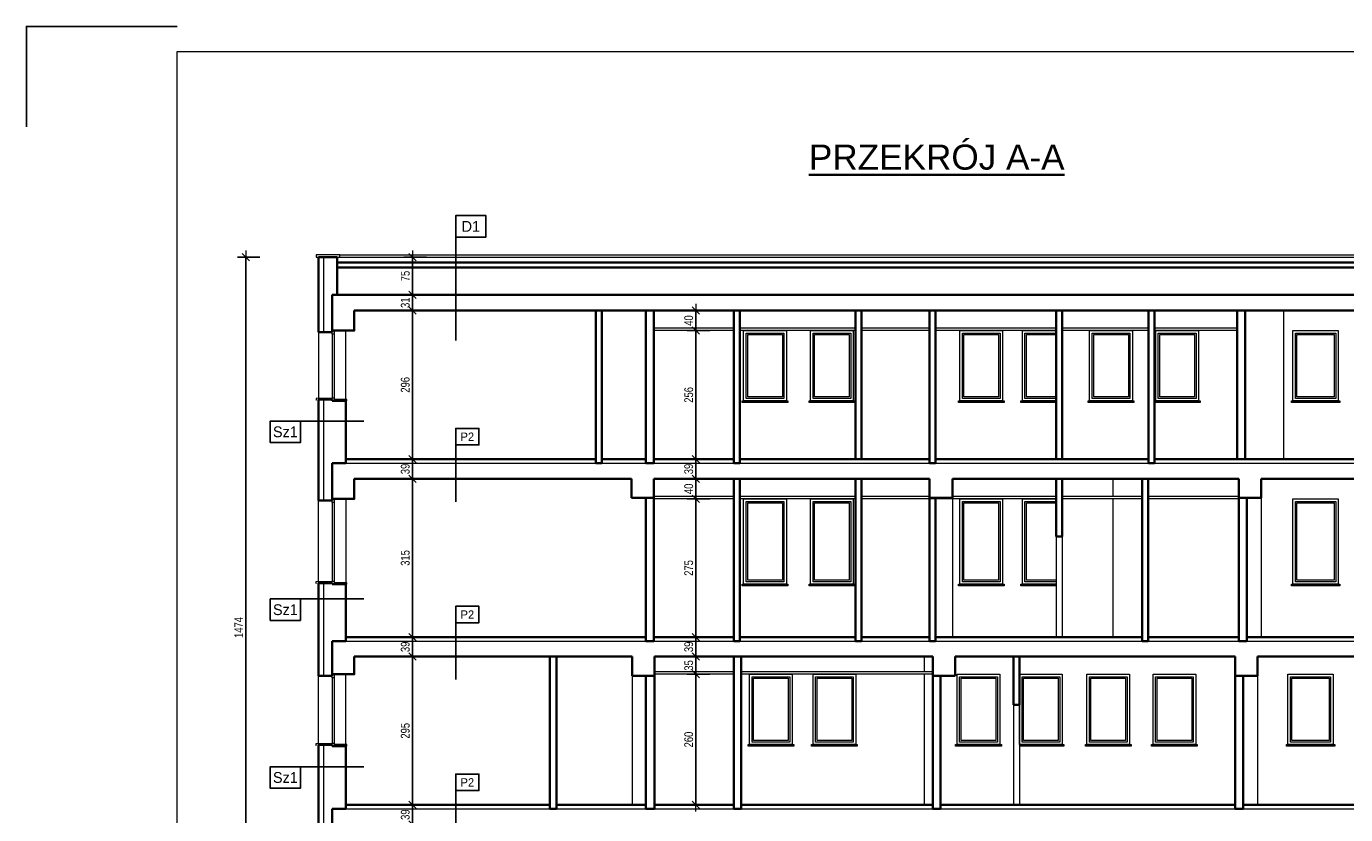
# Model space of a CAD drawing. Header units: millimetres. Extents: x 27795 to 86097, y -35443 to 41185.
# Tile 2 of 16: x 75952 to 78576, y -34042 to -32473. Entities that reach past the tile are written whole.
import ezdxf
from ezdxf.enums import TextEntityAlignment as Align

# ---------------------------------------------------------------- set-up
doc = ezdxf.new("R2010")
doc.units = ezdxf.units.MM
doc.layers.get('0').update_dxf_attribs({"lineweight": 18})
doc.layers.get('Defpoints').update_dxf_attribs({"lineweight": 18})
doc.layers.add('BS_TXG', color=2, linetype='Continuous')
for name, color, linetype, lineweight in [('M_Ramki do druku', 7, 'Continuous', 18), ('M_Ramki rysunków', 2, 'Continuous', 18), ('M_Teksty duże', 3, 'Continuous', 35), ('PG_STOLARKA', 1, 'Continuous', 18), ('PG_WIDOKOWE_CIENKIE', 1, 'Continuous', 18), ('PG_WYMIARY', 1, 'Continuous', 18), ('PG_ŚCIANY_SŁUPY', 4, 'Continuous', 35)]:
    doc.layers.add(name, color=color, linetype=linetype, lineweight=lineweight)
doc.styles.add('BIKTG', font='BIKROMSW.SHX')
doc.styles.add('BIKWYM', font='BIKROMSW.SHX', dxfattribs={"width": 0.8})
doc.styles.add('MCAD_TD', font='arial.ttf')
doc.dimstyles.new('BA_KR_50', dxfattribs={"dimscale": 0.5, "dimtxt": 25, "dimasz": 1.666667, "dimexe": 24, "dimexo": 0, "dimgap": 0, "dimtad": 0, "dimdec": 1, "dimrnd": 0.5, "dimzin": 9, "dimdsep": 46, "dimtxsty": 'BIKWYM', "dimblk": 'WYM-KR', "dimcen": 0, "dimdle": 20, "dimclrd": 256, "dimclre": 256, "dimclrt": 7, "dimadec": 0, "dimazin": 0, "dimtfac": 0.033333, "dimtdec": 1, "dimtmove": 0, "dimatfit": 3, "dimldrblk": 'WYM-KR', "dimfxl": 40, "dimfxlon": 1, "dimtvp": 0.8, "dimtolj": 1, "dimarcsym": 0})

# ---------------------------------------------------------------- blocks, each defined once
blk = doc.blocks.new('Znacznik_narozny')
at = {"layer": 'M_Ramki do druku', "lineweight": -2}
blk.add_lwpolyline([(0, -20), (0, 0), (20, 0)], dxfattribs=at)
blk = doc.blocks.new('OZNWAR')
blk.add_lwpolyline([(-35, 0), (-35, 50), (35, 50), (35, 0)], close=True)
at = {"style": 'BIKTG'}
blk.add_attdef('OZNWAR', text='', height=25, dxfattribs=at).set_placement((0, 25), align=Align.MIDDLE)
blk = doc.blocks.new('WYM-KR')
at = {"linetype": 'ByBlock'}
blk.add_line((11.52, 0), (-11.52, 0), dxfattribs=at)
at = {"color": 7, "linetype": 'ByBlock'}
blk.add_line((6.24, 6.24), (-6.24, -6.24), dxfattribs=at)
blk = doc.blocks.new('*D1008')
at = {"layer": 'Defpoints', "color": 0, "transparency": 16777216}
for p in [(76719.8, -34022.9), (76993.3, -34022.9), (76910.3, -34061.9)]:
    blk.add_point(p, dxfattribs=at)
at = {"layer": 'PG_WYMIARY', "lineweight": -2, "transparency": 16777216}
for p, q in [((76747.8, -34022.9), (76703, -34022.9)), ((76719.8, -34060.7), (76719.8, -34024)), ((76747.8, -34061.9), (76703, -34061.9))]:
    blk.add_line(p, q, dxfattribs=at)
at = {"layer": 'PG_WYMIARY', "lineweight": -2, "transparency": 16777216, "xscale": 1.166666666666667, "yscale": 1.166666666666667, "zscale": 1.166666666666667}
for p, rotation in [((76719.8, -34022.9), 90), ((76719.8, -34061.9), 270)]:
    blk.add_blockref('WYM-KR', p, dxfattribs=dict(at, rotation=rotation))
at = {"layer": 'PG_WYMIARY', "color": 7, "transparency": 16777216, "insert": (76705.8, -34042.4), "char_height": 17.5, "attachment_point": 5, "rotation": 90, "style": 'BIKWYM'}
blk.add_mtext('\\A1;39', dxfattribs=at)
blk = doc.blocks.new('*D1009')
at = {"layer": 'Defpoints', "color": 0, "transparency": 16777216}
for p in [(76719.8, -33727.9), (76993.3, -33727.9), (76993.3, -34022.9)]:
    blk.add_point(p, dxfattribs=at)
at = {"layer": 'PG_WYMIARY', "lineweight": -2, "transparency": 16777216}
for p, q in [((76747.8, -33727.9), (76703, -33727.9)), ((76719.8, -34021.7), (76719.8, -33729)), ((76747.8, -34022.9), (76703, -34022.9))]:
    blk.add_line(p, q, dxfattribs=at)
at = {"layer": 'PG_WYMIARY', "lineweight": -2, "transparency": 16777216, "xscale": 1.166666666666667, "yscale": 1.166666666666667, "zscale": 1.166666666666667}
for p, rotation in [((76719.8, -33727.9), 90), ((76719.8, -34022.9), 270)]:
    blk.add_blockref('WYM-KR', p, dxfattribs=dict(at, rotation=rotation))
at = {"layer": 'PG_WYMIARY', "color": 7, "transparency": 16777216, "insert": (76705.8, -33875.4), "char_height": 17.5, "attachment_point": 5, "rotation": 90, "style": 'BIKWYM'}
blk.add_mtext('\\A1;295', dxfattribs=at)
blk = doc.blocks.new('*D1002')
at = {"layer": 'Defpoints', "color": 0, "transparency": 16777216}
for p in [(76719.8, -33688.9), (76993.3, -33688.9), (76993.3, -33727.9)]:
    blk.add_point(p, dxfattribs=at)
at = {"layer": 'PG_WYMIARY', "lineweight": -2, "transparency": 16777216}
for p, q in [((76747.8, -33688.9), (76703, -33688.9)), ((76719.8, -33726.7), (76719.8, -33690)), ((76747.8, -33727.9), (76703, -33727.9))]:
    blk.add_line(p, q, dxfattribs=at)
at = {"layer": 'PG_WYMIARY', "lineweight": -2, "transparency": 16777216, "xscale": 1.166666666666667, "yscale": 1.166666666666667, "zscale": 1.166666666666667}
for p, rotation in [((76719.8, -33688.9), 90), ((76719.8, -33727.9), 270)]:
    blk.add_blockref('WYM-KR', p, dxfattribs=dict(at, rotation=rotation))
at = {"layer": 'PG_WYMIARY', "color": 7, "transparency": 16777216, "insert": (76705.8, -33708.4), "char_height": 17.5, "attachment_point": 5, "rotation": 90, "style": 'BIKWYM'}
blk.add_mtext('\\A1;39', dxfattribs=at)
blk = doc.blocks.new('*D1003')
at = {"layer": 'Defpoints', "color": 0, "transparency": 16777216}
for p in [(76719.8, -33373.9), (76993.3, -33373.9), (76993.3, -33688.9)]:
    blk.add_point(p, dxfattribs=at)
at = {"layer": 'PG_WYMIARY', "lineweight": -2, "transparency": 16777216}
for p, q in [((76747.8, -33373.9), (76703, -33373.9)), ((76719.8, -33687.7), (76719.8, -33375)), ((76747.8, -33688.9), (76703, -33688.9))]:
    blk.add_line(p, q, dxfattribs=at)
at = {"layer": 'PG_WYMIARY', "lineweight": -2, "transparency": 16777216, "xscale": 1.166666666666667, "yscale": 1.166666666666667, "zscale": 1.166666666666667}
for p, rotation in [((76719.8, -33373.9), 90), ((76719.8, -33688.9), 270)]:
    blk.add_blockref('WYM-KR', p, dxfattribs=dict(at, rotation=rotation))
at = {"layer": 'PG_WYMIARY', "color": 7, "transparency": 16777216, "insert": (76705.8, -33531.4), "char_height": 17.5, "attachment_point": 5, "rotation": 90, "style": 'BIKWYM'}
blk.add_mtext('\\A1;315', dxfattribs=at)
blk = doc.blocks.new('*D1004')
at = {"layer": 'Defpoints', "color": 0, "transparency": 16777216}
for p in [(76719.8, -33334.9), (77084.8, -33334.9), (76993.3, -33373.9)]:
    blk.add_point(p, dxfattribs=at)
at = {"layer": 'PG_WYMIARY', "lineweight": -2, "transparency": 16777216}
for p, q in [((76747.8, -33334.9), (76703, -33334.9)), ((76719.8, -33372.7), (76719.8, -33336)), ((76747.8, -33373.9), (76703, -33373.9))]:
    blk.add_line(p, q, dxfattribs=at)
at = {"layer": 'PG_WYMIARY', "lineweight": -2, "transparency": 16777216, "xscale": 1.166666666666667, "yscale": 1.166666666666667, "zscale": 1.166666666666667}
for p, rotation in [((76719.8, -33334.9), 90), ((76719.8, -33373.9), 270)]:
    blk.add_blockref('WYM-KR', p, dxfattribs=dict(at, rotation=rotation))
at = {"layer": 'PG_WYMIARY', "color": 7, "transparency": 16777216, "insert": (76705.8, -33354.4), "char_height": 17.5, "attachment_point": 5, "rotation": 90, "style": 'BIKWYM'}
blk.add_mtext('\\A1;39', dxfattribs=at)
blk = doc.blocks.new('*D1005')
at = {"layer": 'Defpoints', "color": 0, "transparency": 16777216}
for p in [(76719.8, -33038.9), (77084.8, -33038.9), (77084.8, -33334.9)]:
    blk.add_point(p, dxfattribs=at)
at = {"layer": 'PG_WYMIARY', "lineweight": -2, "transparency": 16777216}
for p, q in [((76747.8, -33038.9), (76703, -33038.9)), ((76719.8, -33333.7), (76719.8, -33040)), ((76747.8, -33334.9), (76703, -33334.9))]:
    blk.add_line(p, q, dxfattribs=at)
at = {"layer": 'PG_WYMIARY', "lineweight": -2, "transparency": 16777216, "xscale": 1.166666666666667, "yscale": 1.166666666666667, "zscale": 1.166666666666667}
for p, rotation in [((76719.8, -33038.9), 90), ((76719.8, -33334.9), 270)]:
    blk.add_blockref('WYM-KR', p, dxfattribs=dict(at, rotation=rotation))
at = {"layer": 'PG_WYMIARY', "color": 7, "transparency": 16777216, "insert": (76705.8, -33186.9), "char_height": 17.5, "attachment_point": 5, "rotation": 90, "style": 'BIKWYM'}
blk.add_mtext('\\A1;296', dxfattribs=at)
blk = doc.blocks.new('*D993')
at = {"layer": 'Defpoints', "color": 0, "transparency": 16777216}
for p in [(77283.4, -33762.9), (77359.3, -33762.9), (77359.3, -34022.9)]:
    blk.add_point(p, dxfattribs=at)
at = {"layer": 'PG_WYMIARY', "lineweight": -2, "transparency": 16777216}
for p, q in [((77311.4, -33762.9), (77266.6, -33762.9)), ((77283.4, -34021.7), (77283.4, -33764)), ((77311.4, -34022.9), (77266.6, -34022.9))]:
    blk.add_line(p, q, dxfattribs=at)
at = {"layer": 'PG_WYMIARY', "lineweight": -2, "transparency": 16777216, "xscale": 1.166666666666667, "yscale": 1.166666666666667, "zscale": 1.166666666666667}
for p, rotation in [((77283.4, -33762.9), 90), ((77283.4, -34022.9), 270)]:
    blk.add_blockref('WYM-KR', p, dxfattribs=dict(at, rotation=rotation))
at = {"layer": 'PG_WYMIARY', "color": 7, "transparency": 16777216, "insert": (77269.4, -33892.9), "char_height": 17.5, "attachment_point": 5, "rotation": 90, "style": 'BIKWYM'}
blk.add_mtext('\\A1;260', dxfattribs=at)
blk = doc.blocks.new('*D994')
at = {"layer": 'Defpoints', "color": 0, "transparency": 16777216}
for p in [(77283.4, -33727.9), (77359.3, -33727.9), (77359.3, -33762.9)]:
    blk.add_point(p, dxfattribs=at)
at = {"layer": 'PG_WYMIARY', "lineweight": -2, "transparency": 16777216}
for p, q in [((77311.4, -33727.9), (77266.6, -33727.9)), ((77283.4, -33761.7), (77283.4, -33729)), ((77311.4, -33762.9), (77266.6, -33762.9))]:
    blk.add_line(p, q, dxfattribs=at)
at = {"layer": 'PG_WYMIARY', "lineweight": -2, "transparency": 16777216, "xscale": 1.166666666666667, "yscale": 1.166666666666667, "zscale": 1.166666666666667}
for p, rotation in [((77283.4, -33727.9), 90), ((77283.4, -33762.9), 270)]:
    blk.add_blockref('WYM-KR', p, dxfattribs=dict(at, rotation=rotation))
at = {"layer": 'PG_WYMIARY', "color": 7, "transparency": 16777216, "insert": (77269.4, -33745.4), "char_height": 17.5, "attachment_point": 5, "rotation": 90, "style": 'BIKWYM'}
blk.add_mtext('\\A1;35', dxfattribs=at)
blk = doc.blocks.new('*D995')
at = {"layer": 'Defpoints', "color": 0, "transparency": 16777216}
for p in [(77283.4, -33688.9), (77359.3, -33688.9), (77359.3, -33727.9)]:
    blk.add_point(p, dxfattribs=at)
at = {"layer": 'PG_WYMIARY', "lineweight": -2, "transparency": 16777216}
for p, q in [((77311.4, -33688.9), (77266.6, -33688.9)), ((77283.4, -33726.7), (77283.4, -33690)), ((77311.4, -33727.9), (77266.6, -33727.9))]:
    blk.add_line(p, q, dxfattribs=at)
at = {"layer": 'PG_WYMIARY', "lineweight": -2, "transparency": 16777216, "xscale": 1.166666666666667, "yscale": 1.166666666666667, "zscale": 1.166666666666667}
for p, rotation in [((77283.4, -33688.9), 90), ((77283.4, -33727.9), 270)]:
    blk.add_blockref('WYM-KR', p, dxfattribs=dict(at, rotation=rotation))
at = {"layer": 'PG_WYMIARY', "color": 7, "transparency": 16777216, "insert": (77269.4, -33708.4), "char_height": 17.5, "attachment_point": 5, "rotation": 90, "style": 'BIKWYM'}
blk.add_mtext('\\A1;39', dxfattribs=at)
blk = doc.blocks.new('*D996')
at = {"layer": 'Defpoints', "color": 0, "transparency": 16777216}
for p in [(77283.4, -33413.9), (77358.8, -33413.9), (77359.3, -33688.9)]:
    blk.add_point(p, dxfattribs=at)
at = {"layer": 'PG_WYMIARY', "lineweight": -2, "transparency": 16777216}
for p, q in [((77311.4, -33413.9), (77266.6, -33413.9)), ((77283.4, -33687.7), (77283.4, -33415)), ((77311.4, -33688.9), (77266.6, -33688.9))]:
    blk.add_line(p, q, dxfattribs=at)
at = {"layer": 'PG_WYMIARY', "lineweight": -2, "transparency": 16777216, "xscale": 1.166666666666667, "yscale": 1.166666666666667, "zscale": 1.166666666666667}
for p, rotation in [((77283.4, -33413.9), 90), ((77283.4, -33688.9), 270)]:
    blk.add_blockref('WYM-KR', p, dxfattribs=dict(at, rotation=rotation))
at = {"layer": 'PG_WYMIARY', "color": 7, "transparency": 16777216, "insert": (77269.4, -33551.4), "char_height": 17.5, "attachment_point": 5, "rotation": 90, "style": 'BIKWYM'}
blk.add_mtext('\\A1;275', dxfattribs=at)
blk = doc.blocks.new('*D997')
at = {"layer": 'Defpoints', "color": 0, "transparency": 16777216}
for p in [(77283.4, -33373.9), (77358.8, -33373.9), (77358.8, -33413.9)]:
    blk.add_point(p, dxfattribs=at)
at = {"layer": 'PG_WYMIARY', "lineweight": -2, "transparency": 16777216}
for p, q in [((77311.4, -33373.9), (77266.6, -33373.9)), ((77283.4, -33412.7), (77283.4, -33375)), ((77311.4, -33413.9), (77266.6, -33413.9))]:
    blk.add_line(p, q, dxfattribs=at)
at = {"layer": 'PG_WYMIARY', "lineweight": -2, "transparency": 16777216, "xscale": 1.166666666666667, "yscale": 1.166666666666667, "zscale": 1.166666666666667}
for p, rotation in [((77283.4, -33373.9), 90), ((77283.4, -33413.9), 270)]:
    blk.add_blockref('WYM-KR', p, dxfattribs=dict(at, rotation=rotation))
at = {"layer": 'PG_WYMIARY', "color": 7, "transparency": 16777216, "insert": (77269.4, -33393.9), "char_height": 17.5, "attachment_point": 5, "rotation": 90, "style": 'BIKWYM'}
blk.add_mtext('\\A1;40', dxfattribs=at)
blk = doc.blocks.new('*D999')
at = {"layer": 'Defpoints', "color": 0, "transparency": 16777216}
for p in [(77283.4, -33334.9), (77358.8, -33334.9), (77358.8, -33373.9)]:
    blk.add_point(p, dxfattribs=at)
at = {"layer": 'PG_WYMIARY', "lineweight": -2, "transparency": 16777216}
for p, q in [((77311.4, -33334.9), (77266.6, -33334.9)), ((77283.4, -33372.7), (77283.4, -33336)), ((77311.4, -33373.9), (77266.6, -33373.9))]:
    blk.add_line(p, q, dxfattribs=at)
at = {"layer": 'PG_WYMIARY', "lineweight": -2, "transparency": 16777216, "xscale": 1.166666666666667, "yscale": 1.166666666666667, "zscale": 1.166666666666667}
for p, rotation in [((77283.4, -33334.9), 90), ((77283.4, -33373.9), 270)]:
    blk.add_blockref('WYM-KR', p, dxfattribs=dict(at, rotation=rotation))
at = {"layer": 'PG_WYMIARY', "color": 7, "transparency": 16777216, "insert": (77269.4, -33354.4), "char_height": 17.5, "attachment_point": 5, "rotation": 90, "style": 'BIKWYM'}
blk.add_mtext('\\A1;39', dxfattribs=at)
blk = doc.blocks.new('*D1000')
at = {"layer": 'Defpoints', "color": 0, "transparency": 16777216}
for p in [(77283.4, -33078.9), (77358.8, -33078.9), (77358.8, -33334.9)]:
    blk.add_point(p, dxfattribs=at)
at = {"layer": 'PG_WYMIARY', "lineweight": -2, "transparency": 16777216}
for p, q in [((77311.4, -33078.9), (77266.6, -33078.9)), ((77283.4, -33333.7), (77283.4, -33080)), ((77311.4, -33334.9), (77266.6, -33334.9))]:
    blk.add_line(p, q, dxfattribs=at)
at = {"layer": 'PG_WYMIARY', "lineweight": -2, "transparency": 16777216, "xscale": 1.166666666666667, "yscale": 1.166666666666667, "zscale": 1.166666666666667}
for p, rotation in [((77283.4, -33078.9), 90), ((77283.4, -33334.9), 270)]:
    blk.add_blockref('WYM-KR', p, dxfattribs=dict(at, rotation=rotation))
at = {"layer": 'PG_WYMIARY', "color": 7, "transparency": 16777216, "insert": (77269.4, -33206.9), "char_height": 17.5, "attachment_point": 5, "rotation": 90, "style": 'BIKWYM'}
blk.add_mtext('\\A1;256', dxfattribs=at)
blk = doc.blocks.new('*D1001')
at = {"layer": 'Defpoints', "color": 0, "transparency": 16777216}
for p in [(77283.4, -33038.9), (77358.8, -33038.9), (77358.8, -33078.9)]:
    blk.add_point(p, dxfattribs=at)
at = {"layer": 'PG_WYMIARY', "lineweight": -2, "transparency": 16777216}
for p, q in [((77311.4, -33038.9), (77266.6, -33038.9)), ((77283.4, -33077.7), (77283.4, -33040)), ((77311.4, -33078.9), (77266.6, -33078.9))]:
    blk.add_line(p, q, dxfattribs=at)
at = {"layer": 'PG_WYMIARY', "lineweight": -2, "transparency": 16777216, "xscale": 1.166666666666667, "yscale": 1.166666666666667, "zscale": 1.166666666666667}
for p, rotation in [((77283.4, -33038.9), 90), ((77283.4, -33078.9), 270)]:
    blk.add_blockref('WYM-KR', p, dxfattribs=dict(at, rotation=rotation))
at = {"layer": 'PG_WYMIARY', "color": 7, "transparency": 16777216, "insert": (77269.4, -33058.9), "char_height": 17.5, "attachment_point": 5, "rotation": 90, "style": 'BIKWYM'}
blk.add_mtext('\\A1;40', dxfattribs=at)
blk = doc.blocks.new('*D998')
at = {"layer": 'Defpoints', "color": 0, "transparency": 16777216}
for p in [(76719.8, -33007.9), (76867.6, -33007.9), (77084.8, -33038.9)]:
    blk.add_point(p, dxfattribs=at)
at = {"layer": 'PG_WYMIARY', "lineweight": -2, "transparency": 16777216}
for p, q in [((76747.8, -33007.9), (76703, -33007.9)), ((76719.8, -33037.7), (76719.8, -33009)), ((76747.8, -33038.9), (76703, -33038.9))]:
    blk.add_line(p, q, dxfattribs=at)
at = {"layer": 'PG_WYMIARY', "lineweight": -2, "transparency": 16777216, "xscale": 1.166666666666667, "yscale": 1.166666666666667, "zscale": 1.166666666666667}
for p, rotation in [((76719.8, -33007.9), 90), ((76719.8, -33038.9), 270)]:
    blk.add_blockref('WYM-KR', p, dxfattribs=dict(at, rotation=rotation))
at = {"layer": 'PG_WYMIARY', "color": 7, "transparency": 16777216, "insert": (76705.8, -33023.4), "char_height": 17.5, "attachment_point": 5, "rotation": 90, "style": 'BIKWYM'}
blk.add_mtext('\\A1;31', dxfattribs=at)
blk = doc.blocks.new('*D990')
at = {"layer": 'Defpoints', "color": 0, "transparency": 16777216}
for p in [(76719.8, -32932.9), (76867.6, -32932.9), (76867.6, -33007.9)]:
    blk.add_point(p, dxfattribs=at)
at = {"layer": 'PG_WYMIARY', "lineweight": -2, "transparency": 16777216}
for p, q in [((76747.8, -32932.9), (76703, -32932.9)), ((76719.8, -33006.7), (76719.8, -32934)), ((76747.8, -33007.9), (76703, -33007.9))]:
    blk.add_line(p, q, dxfattribs=at)
at = {"layer": 'PG_WYMIARY', "lineweight": -2, "transparency": 16777216, "xscale": 1.166666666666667, "yscale": 1.166666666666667, "zscale": 1.166666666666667}
for p, rotation in [((76719.8, -32932.9), 90), ((76719.8, -33007.9), 270)]:
    blk.add_blockref('WYM-KR', p, dxfattribs=dict(at, rotation=rotation))
at = {"layer": 'PG_WYMIARY', "color": 7, "transparency": 16777216, "insert": (76705.8, -32970.4), "char_height": 17.5, "attachment_point": 5, "rotation": 90, "style": 'BIKWYM'}
blk.add_mtext('\\A1;75', dxfattribs=at)
blk = doc.blocks.new('*D991')
at = {"layer": 'Defpoints', "color": 0, "transparency": 16777216}
for p in [(76533.3, -32932.9), (76388.6, -34406.9), (76537.3, -34406.9)]:
    blk.add_point(p, dxfattribs=at)
at = {"layer": 'PG_WYMIARY', "lineweight": -2, "transparency": 16777216}
for p, q in [((76416.6, -32932.9), (76371.8, -32932.9)), ((76388.6, -32934), (76388.6, -34405.7)), ((76416.6, -34406.9), (76371.8, -34406.9))]:
    blk.add_line(p, q, dxfattribs=at)
at = {"layer": 'PG_WYMIARY', "lineweight": -2, "transparency": 16777216, "xscale": 1.166666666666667, "yscale": 1.166666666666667, "zscale": 1.166666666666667}
for p, rotation in [((76388.6, -32932.9), 90), ((76388.6, -34406.9), 270)]:
    blk.add_blockref('WYM-KR', p, dxfattribs=dict(at, rotation=rotation))
at = {"layer": 'PG_WYMIARY', "color": 7, "transparency": 16777216, "insert": (76374.6, -33669.9), "char_height": 17.5, "attachment_point": 5, "rotation": 90, "style": 'BIKWYM'}
blk.add_mtext('\\A1;1474', dxfattribs=at)

msp = doc.modelspace()

# ---------------------------------------------------------------- linework, layer by layer
at = {"layer": 'BS_TXG', "color": 18, "true_color": 0x000000}
for p, q in [((76806.05, -32892.97), (76806.05, -33098.48)), ((76623.47, -33258.93), (76497.39, -33258.93)), ((76806.05, -33296.95), (76806.05, -33419.48)), ((76623.47, -33612.93), (76497.39, -33612.93)), ((76806.05, -33650.95), (76806.05, -33773.48)), ((76623.47, -33946.93), (76497.39, -33946.93)), ((76806.05, -33984.95), (76806.05, -34107.48))]:
    msp.add_line(p, q, dxfattribs=at)
at = {"layer": 'M_Ramki do druku', "color": 18, "lineweight": -2, "true_color": 0x000000}
msp.add_line((76252.33, -32473.39), (75952.33, -32473.39), dxfattribs=at)
at = {"layer": 'M_Ramki rysunków', "color": 18, "true_color": 0x000000}
msp.add_lwpolyline([(76252.33, -35393.39), (76252.33, -32523.39), (80102.33, -32523.39), (80102.33, -35393.39)], close=True, dxfattribs=at)
at = {"layer": 'PG_STOLARKA', "color": 18, "true_color": 0x000000}
for p, q in [((76587.34, -33215.86), (76587.34, -33078.86)), ((76533.34, -33082.36), (76533.43, -33216.36)), ((76560.34, -33085.86), (76560.43, -33212.86)), ((76564.34, -33085.86), (76564.43, -33212.86)), ((76533.43, -33216.36), (76533.43, -33216.36)), ((76533.34, -33581.36), (76533.34, -33417.36)), ((76587.34, -33413.86), (76587.34, -33580.86)), ((76560.34, -33420.86), (76560.34, -33577.86)), ((76564.34, -33420.86), (76564.34, -33577.86)), ((76533.34, -33581.36), (76533.34, -33581.36)), ((76533.34, -33903.36), (76533.34, -33766.36)), ((76560.34, -33769.86), (76560.34, -33899.86)), ((76564.34, -33769.86), (76564.34, -33899.86)), ((76587.25, -33902.86), (76587.25, -33762.86))]:
    msp.add_line(p, q, dxfattribs=at)
for points in [[(76564.34, -33085.86), (76560.34, -33085.86), (76560.34, -33078.86), (76564.34, -33078.86)], [(76564.43, -33218.86), (76560.43, -33218.86), (76560.43, -33212.86), (76564.43, -33212.86)], [(76589.43, -33215.86), (76564.43, -33215.86), (76564.43, -33218.86), (76589.43, -33218.86)], [(76564.34, -33420.86), (76560.34, -33420.86), (76560.34, -33413.86), (76564.34, -33413.86)], [(76564.34, -33583.86), (76560.34, -33583.86), (76560.34, -33577.86), (76564.34, -33577.86)], [(76589.34, -33580.86), (76564.34, -33580.86), (76564.34, -33583.86), (76589.34, -33583.86)], [(76564.34, -33769.86), (76560.34, -33769.86), (76560.34, -33762.86), (76564.34, -33762.86)], [(76564.34, -33905.86), (76560.34, -33905.86), (76560.34, -33899.86), (76564.34, -33899.86)], [(76589.34, -33902.86), (76564.34, -33902.86), (76564.34, -33905.86), (76589.34, -33905.86)]]:
    msp.add_lwpolyline(points, close=True, dxfattribs=at)
at = {"layer": 'PG_WIDOKOWE_CIENKIE', "color": 18, "true_color": 0x000000}
for p, q in [((76543.34, -32932.86), (76543.34, -33082.36)), ((76570.34, -32941.83), (78987.68, -32941.83)), ((76575.34, -32927.86), (78982.68, -32927.86)), ((76575.34, -32932.86), (78982.68, -32932.86)), ((78451.84, -33038.86), (78451.84, -33334.86)), ((77358.84, -33073.86), (77199.84, -33073.86)), ((77358.84, -33078.86), (77199.84, -33078.86)), ((77600.85, -33073.86), (77370.85, -33073.86)), ((77600.85, -33078.86), (77370.85, -33078.86)), ((77747.85, -33073.86), (77612.85, -33073.86)), ((77747.85, -33078.86), (77612.85, -33078.86)), ((77999.85, -33073.86), (77759.85, -33073.86)), ((77999.85, -33078.86), (77759.85, -33078.86)), ((78183.84, -33073.86), (78011.85, -33073.86)), ((78183.84, -33078.86), (78011.85, -33078.86)), ((78359.84, -33073.86), (78195.83, -33073.86)), ((78359.84, -33078.86), (78195.83, -33078.86)), ((76543.34, -33216.36), (76543.34, -33417.36)), ((76587.34, -33342.86), (78971.84, -33342.86)), ((77793.84, -33373.86), (77793.84, -33688.86)), ((78112.84, -33373.86), (78112.84, -33408.86)), ((78407.34, -33373.86), (78407.34, -33688.86)), ((77358.84, -33408.86), (77199.84, -33408.86)), ((77358.84, -33413.86), (77199.84, -33413.86)), ((77600.85, -33408.86), (77370.85, -33408.86)), ((77600.85, -33413.86), (77370.85, -33413.86)), ((77747.85, -33408.86), (77612.85, -33408.86)), ((77793.84, -33413.86), (77612.85, -33413.86)), ((77999.85, -33408.86), (77793.84, -33408.86)), ((77999.85, -33413.86), (77793.84, -33413.86)), ((78170.84, -33408.86), (78011.85, -33408.86)), ((78170.84, -33413.86), (78011.85, -33413.86)), ((78112.84, -33413.86), (78112.84, -33688.86)), ((78363.34, -33408.86), (78182.84, -33408.86)), ((78363.34, -33413.86), (78182.84, -33413.86)), ((77999.84, -33488.86), (77999.84, -33688.86)), ((78011.84, -33488.86), (78011.84, -33688.86)), ((76543.34, -33581.36), (76543.34, -33766.36)), ((76587.34, -33696.86), (78971.84, -33696.86)), ((77737.84, -33727.86), (77737.84, -33757.86)), ((77359.34, -33757.86), (77201.34, -33757.86)), ((77754.84, -33757.86), (77373.84, -33757.86)), ((77156.84, -33765.86), (77156.84, -34022.86)), ((77359.34, -33762.86), (77201.34, -33762.86)), ((77754.84, -33762.86), (77373.84, -33762.86)), ((77737.84, -33762.86), (77737.84, -34022.86)), ((78400.34, -33765.86), (78400.34, -34022.86)), ((77914.99, -33823.86), (77914.99, -34022.86)), ((77926.99, -33823.86), (77926.99, -34022.86)), ((76543.34, -33903.36), (76543.34, -34476.86)), ((76587.34, -34030.86), (78971.84, -34030.86))]:
    msp.add_line(p, q, dxfattribs=at)
for points in [[(76575.34, -32927.86), (76528.34, -32927.86), (76528.34, -32932.86), (76575.34, -32932.86)], [(77378.62, -33078.86), (77463.62, -33078.86), (77463.62, -33218.86), (77378.62, -33218.86)], [(77511.62, -33078.86), (77596.62, -33078.86), (77596.62, -33218.86), (77511.62, -33218.86)], [(77808.62, -33078.86), (77893.62, -33078.86), (77893.62, -33218.86), (77808.62, -33218.86)], [(78066.62, -33078.86), (78151.62, -33078.86), (78151.62, -33218.86), (78066.62, -33218.86)], [(78198.12, -33078.86), (78283.12, -33078.86), (78283.12, -33218.86), (78198.12, -33218.86)], [(78470.84, -33078.86), (78560.84, -33078.86), (78560.84, -33218.86), (78470.84, -33218.86)], [(77383.62, -33083.86), (77458.62, -33083.86), (77458.62, -33213.86), (77383.62, -33213.86)], [(77386.62, -33086.86), (77455.62, -33086.86), (77455.62, -33210.86), (77386.62, -33210.86)], [(77516.62, -33083.86), (77591.62, -33083.86), (77591.62, -33213.86), (77516.62, -33213.86)], [(77519.62, -33086.86), (77588.62, -33086.86), (77588.62, -33210.86), (77519.62, -33210.86)], [(77813.62, -33083.86), (77888.62, -33083.86), (77888.62, -33213.86), (77813.62, -33213.86)], [(77816.62, -33086.86), (77885.62, -33086.86), (77885.62, -33210.86), (77816.62, -33210.86)], [(78071.62, -33083.86), (78146.62, -33083.86), (78146.62, -33213.86), (78071.62, -33213.86)], [(78074.62, -33086.86), (78143.62, -33086.86), (78143.62, -33210.86), (78074.62, -33210.86)], [(78203.12, -33083.86), (78278.12, -33083.86), (78278.12, -33213.86), (78203.12, -33213.86)], [(78206.12, -33086.86), (78275.12, -33086.86), (78275.12, -33210.86), (78206.12, -33210.86)], [(78475.84, -33083.86), (78555.84, -33083.86), (78555.84, -33213.86), (78475.84, -33213.86)], [(78478.84, -33086.86), (78552.84, -33086.86), (78552.84, -33210.86), (78478.84, -33210.86)], [(77375.62, -33218.86), (77466.62, -33218.86), (77466.62, -33221.86), (77375.62, -33221.86)], [(77508.62, -33218.86), (77599.62, -33218.86), (77599.62, -33221.86), (77508.62, -33221.86)], [(77805.62, -33218.86), (77896.62, -33218.86), (77896.62, -33221.86), (77805.62, -33221.86)], [(78063.62, -33218.86), (78154.62, -33218.86), (78154.62, -33221.86), (78063.62, -33221.86)], [(78195.12, -33218.86), (78286.12, -33218.86), (78286.12, -33221.86), (78195.12, -33221.86)], [(78467.84, -33218.86), (78563.84, -33218.86), (78563.84, -33221.86), (78467.84, -33221.86)], [(77378.62, -33413.86), (77463.62, -33413.86), (77463.62, -33583.86), (77378.62, -33583.86)], [(77383.62, -33418.86), (77458.62, -33418.86), (77458.62, -33578.86), (77383.62, -33578.86)], [(77511.62, -33413.86), (77596.62, -33413.86), (77596.62, -33583.86), (77511.62, -33583.86)], [(77516.62, -33418.86), (77591.62, -33418.86), (77591.62, -33578.86), (77516.62, -33578.86)], [(77808.62, -33413.86), (77893.62, -33413.86), (77893.62, -33583.86), (77808.62, -33583.86)], [(77813.62, -33418.86), (77888.62, -33418.86), (77888.62, -33578.86), (77813.62, -33578.86)], [(78470.84, -33413.86), (78560.84, -33413.86), (78560.84, -33583.86), (78470.84, -33583.86)], [(78475.84, -33418.86), (78555.84, -33418.86), (78555.84, -33578.86), (78475.84, -33578.86)], [(77386.62, -33421.86), (77455.62, -33421.86), (77455.62, -33575.86), (77386.62, -33575.86)], [(77519.62, -33421.86), (77588.62, -33421.86), (77588.62, -33575.86), (77519.62, -33575.86)], [(77816.62, -33421.86), (77885.62, -33421.86), (77885.62, -33575.86), (77816.62, -33575.86)], [(78478.84, -33421.86), (78552.84, -33421.86), (78552.84, -33575.86), (78478.84, -33575.86)], [(77375.62, -33583.86), (77466.62, -33583.86), (77466.62, -33586.86), (77375.62, -33586.86)], [(77508.62, -33583.86), (77599.62, -33583.86), (77599.62, -33586.86), (77508.62, -33586.86)], [(77805.62, -33583.86), (77896.62, -33583.86), (77896.62, -33586.86), (77805.62, -33586.86)], [(78467.84, -33583.86), (78563.84, -33583.86), (78563.84, -33586.86), (78467.84, -33586.86)], [(77390.37, -33762.86), (77475.37, -33762.86), (77475.37, -33902.86), (77390.37, -33902.86)], [(77395.37, -33767.86), (77470.37, -33767.86), (77470.37, -33897.86), (77395.37, -33897.86)], [(77398.37, -33770.86), (77467.37, -33770.86), (77467.37, -33894.86), (77398.37, -33894.86)], [(77516.62, -33762.86), (77601.62, -33762.86), (77601.62, -33902.86), (77516.62, -33902.86)], [(77521.62, -33767.86), (77596.62, -33767.86), (77596.62, -33897.86), (77521.62, -33897.86)], [(77524.62, -33770.86), (77593.62, -33770.86), (77593.62, -33894.86), (77524.62, -33894.86)], [(77803.12, -33762.86), (77888.12, -33762.86), (77888.12, -33902.86), (77803.12, -33902.86)], [(77808.12, -33767.86), (77883.12, -33767.86), (77883.12, -33897.86), (77808.12, -33897.86)], [(77811.12, -33770.86), (77880.12, -33770.86), (77880.12, -33894.86), (77811.12, -33894.86)], [(77927.27, -33762.86), (78012.27, -33762.86), (78012.27, -33902.86), (77927.27, -33902.86)], [(77932.27, -33767.86), (78007.27, -33767.86), (78007.27, -33897.86), (77932.27, -33897.86)], [(77935.27, -33770.86), (78004.27, -33770.86), (78004.27, -33894.86), (77935.27, -33894.86)], [(78061.12, -33762.86), (78146.12, -33762.86), (78146.12, -33902.86), (78061.12, -33902.86)], [(78066.12, -33767.86), (78141.12, -33767.86), (78141.12, -33897.86), (78066.12, -33897.86)], [(78069.12, -33770.86), (78138.12, -33770.86), (78138.12, -33894.86), (78069.12, -33894.86)], [(78192.62, -33762.86), (78277.62, -33762.86), (78277.62, -33902.86), (78192.62, -33902.86)], [(78197.62, -33767.86), (78272.62, -33767.86), (78272.62, -33897.86), (78197.62, -33897.86)], [(78200.62, -33770.86), (78269.62, -33770.86), (78269.62, -33894.86), (78200.62, -33894.86)], [(78460.84, -33762.86), (78550.84, -33762.86), (78550.84, -33902.86), (78460.84, -33902.86)], [(78465.84, -33767.86), (78545.84, -33767.86), (78545.84, -33897.86), (78465.84, -33897.86)], [(78468.84, -33770.86), (78542.84, -33770.86), (78542.84, -33894.86), (78468.84, -33894.86)], [(77387.37, -33902.86), (77478.37, -33902.86), (77478.37, -33905.86), (77387.37, -33905.86)], [(77513.62, -33902.86), (77604.62, -33902.86), (77604.62, -33905.86), (77513.62, -33905.86)], [(77800.12, -33902.86), (77891.12, -33902.86), (77891.12, -33905.86), (77800.12, -33905.86)], [(78058.12, -33902.86), (78149.12, -33902.86), (78149.12, -33905.86), (78058.12, -33905.86)], [(78189.62, -33902.86), (78280.62, -33902.86), (78280.62, -33905.86), (78189.62, -33905.86)], [(78457.84, -33902.86), (78553.84, -33902.86), (78553.84, -33905.86), (78457.84, -33905.86)]]:
    msp.add_lwpolyline(points, close=True, dxfattribs=at)
for points in [[(77999.85, -33218.86), (77932.77, -33218.86), (77932.77, -33078.86), (77999.85, -33078.86)], [(77999.85, -33213.86), (77937.77, -33213.86), (77937.77, -33083.86), (77999.85, -33083.86)], [(77999.85, -33210.86), (77940.77, -33210.86), (77940.77, -33086.86), (77999.85, -33086.86)], [(76560.43, -33213.46), (76528.3, -33214.31), (76528.3, -33217.47), (76529.35, -33215.8)], [(77999.85, -33221.86), (77929.77, -33221.86), (77929.77, -33218.86), (77999.85, -33218.86)], [(77999.84, -33583.86), (77932.77, -33583.86), (77932.77, -33413.86), (77999.84, -33413.86)], [(77999.84, -33578.86), (77937.77, -33578.86), (77937.77, -33418.86), (77999.84, -33418.86)], [(77999.84, -33575.86), (77940.77, -33575.86), (77940.77, -33421.86), (77999.84, -33421.86)], [(76560.34, -33578.46), (76528.21, -33579.31), (76528.21, -33582.47), (76529.25, -33580.8)], [(77999.84, -33586.86), (77929.77, -33586.86), (77929.77, -33583.86), (77999.84, -33583.86)], [(76560.34, -33900.46), (76528.21, -33901.31), (76528.21, -33904.47), (76529.25, -33902.8)], [(77926.99, -33902.86), (78015.27, -33902.86), (78015.27, -33905.86), (77926.99, -33905.86)]]:
    msp.add_lwpolyline(points, dxfattribs=at)
at = {"layer": 'PG_ŚCIANY_SŁUPY', "color": 18, "true_color": 0x000000}
for p, q in [((76533.34, -32932.86), (76533.34, -33082.36)), ((76533.34, -32932.86), (76570.34, -32932.86)), ((76570.34, -32932.86), (76570.34, -33007.86)), ((76570.34, -32943.65), (78987.68, -32943.65)), ((76570.34, -32953.65), (78987.68, -32953.65)), ((76560.34, -33007.86), (78987.68, -33007.86)), ((76604.34, -33038.86), (78959.84, -33038.86)), ((77084.84, -33038.86), (77084.84, -33342.86)), ((77096.84, -33038.86), (77096.84, -33342.86)), ((77183.84, -33038.86), (77183.84, -33342.86)), ((77199.84, -33038.86), (77199.84, -33342.86)), ((77358.84, -33038.86), (77358.84, -33342.86)), ((77370.85, -33038.86), (77370.85, -33342.86)), ((77600.85, -33038.86), (77600.85, -33334.86)), ((77612.85, -33038.86), (77612.85, -33334.86)), ((77747.85, -33038.86), (77747.85, -33342.86)), ((77759.85, -33038.86), (77759.85, -33342.86)), ((77999.85, -33038.86), (77999.85, -33334.86)), ((78011.85, -33038.86), (78011.85, -33334.86)), ((78183.84, -33038.86), (78183.84, -33342.86)), ((78195.83, -33038.86), (78195.83, -33342.86)), ((78359.84, -33038.86), (78359.84, -33334.86)), ((78375.84, -33038.86), (78375.84, -33334.86)), ((76560.34, -33082.36), (76560.34, -33078.86)), ((76533.34, -33082.36), (76560.34, -33082.36)), ((76533.34, -33216.36), (76560.43, -33216.36)), ((76533.34, -33417.36), (76533.34, -33216.36)), ((76560.43, -33216.36), (76560.43, -33218.86)), ((76587.34, -33218.86), (76560.43, -33218.86)), ((76587.34, -33218.86), (76587.34, -33342.86)), ((76587.34, -33334.86), (77084.84, -33334.86)), ((77096.84, -33334.86), (77183.84, -33334.86)), ((77199.84, -33334.86), (77358.84, -33334.86)), ((77370.85, -33334.86), (77747.85, -33334.86)), ((77759.85, -33334.86), (78183.84, -33334.86)), ((78195.83, -33334.86), (78971.84, -33334.86)), ((76560.34, -33342.86), (76587.34, -33342.86)), ((77084.84, -33342.86), (77096.84, -33342.86)), ((77183.84, -33342.86), (77199.84, -33342.86)), ((77358.84, -33342.86), (77370.85, -33342.86)), ((77747.85, -33342.86), (77759.87, -33342.86)), ((78183.84, -33342.86), (78195.83, -33342.86)), ((76604.34, -33373.86), (77155.34, -33373.86)), ((77155.34, -33373.86), (77155.34, -33411.86)), ((77199.84, -33373.86), (77747.84, -33373.86)), ((77199.84, -33373.86), (77199.84, -33696.86)), ((77199.84, -33411.86), (77199.84, -33373.86)), ((77358.84, -33373.86), (77358.84, -33696.86)), ((77370.84, -33373.86), (77370.84, -33696.86)), ((77600.84, -33373.86), (77600.84, -33696.86)), ((77612.84, -33373.86), (77612.84, -33696.86)), ((77747.84, -33373.86), (77747.84, -33696.86)), ((77747.84, -33373.86), (77747.84, -33411.86)), ((77793.84, -33373.86), (78363.34, -33373.86)), ((77793.84, -33411.86), (77793.84, -33373.86)), ((77999.84, -33373.86), (77999.84, -33488.86)), ((78011.84, -33373.86), (78011.84, -33488.86)), ((78170.84, -33373.86), (78170.84, -33696.86)), ((78182.84, -33373.86), (78182.84, -33696.86)), ((78363.34, -33373.86), (78363.34, -33696.86)), ((78363.34, -33373.86), (78363.34, -33411.86)), ((78407.34, -33373.86), (78959.84, -33373.86)), ((78407.34, -33411.86), (78407.34, -33373.86)), ((76533.34, -33417.36), (76560.34, -33417.36)), ((76560.34, -33417.36), (76560.34, -33413.86)), ((77155.34, -33411.86), (77199.84, -33411.86)), ((77183.84, -33411.86), (77183.84, -33696.86)), ((77747.84, -33411.86), (77793.84, -33411.86)), ((77759.84, -33411.86), (77759.84, -33696.86)), ((78363.34, -33411.86), (78407.34, -33411.86)), ((78379.34, -33411.86), (78379.34, -33696.86)), ((78011.84, -33488.86), (77999.84, -33488.86)), ((76533.34, -33581.36), (76533.34, -33766.36)), ((76533.34, -33581.36), (76560.34, -33581.36)), ((76560.34, -33581.36), (76560.34, -33583.86)), ((76587.25, -33583.86), (76560.34, -33583.86)), ((76587.34, -33583.86), (76587.34, -33696.86)), ((76560.34, -33696.86), (76587.34, -33696.86)), ((76587.34, -33688.86), (77183.84, -33688.86)), ((77183.84, -33696.86), (77199.84, -33696.86)), ((77199.84, -33688.86), (77358.84, -33688.86)), ((77358.84, -33696.86), (77370.84, -33696.86)), ((77370.84, -33688.86), (77600.84, -33688.86)), ((77600.84, -33696.86), (77612.84, -33696.86)), ((77612.84, -33688.86), (77747.84, -33688.86)), ((77747.84, -33696.86), (77759.84, -33696.86)), ((77759.84, -33688.86), (78011.84, -33688.86)), ((78011.84, -33688.86), (78170.84, -33688.86)), ((78170.84, -33696.86), (78182.84, -33696.86)), ((78182.84, -33688.86), (78363.34, -33688.86)), ((78363.34, -33696.86), (78379.34, -33696.86)), ((78379.34, -33688.86), (78971.84, -33688.86)), ((77156.84, -33727.86), (76604.34, -33727.86)), ((76993.34, -33727.86), (76993.34, -34030.86)), ((77006.34, -33727.86), (77006.34, -34030.86)), ((77156.84, -33727.86), (77156.84, -33765.86)), ((77754.84, -33727.86), (77201.34, -33727.86)), ((77201.34, -33765.86), (77201.34, -33727.86)), ((77359.34, -33727.86), (77359.34, -34030.86)), ((77373.84, -33727.86), (77373.84, -34030.86)), ((77754.84, -33727.86), (77754.84, -34030.86)), ((77754.84, -33727.86), (77754.84, -33765.86)), ((78355.84, -33727.86), (77799.34, -33727.86)), ((77799.34, -33765.86), (77799.34, -33727.86)), ((77914.99, -33727.86), (77914.99, -33823.86)), ((77926.99, -33727.86), (77926.99, -33823.86)), ((78355.84, -33727.86), (78355.84, -34030.86)), ((78355.84, -33727.86), (78355.84, -33765.86)), ((78959.84, -33727.86), (78400.34, -33727.86)), ((78400.34, -33765.86), (78400.34, -33727.86)), ((76533.34, -33766.36), (76560.34, -33766.36)), ((76587.34, -33762.86), (76560.34, -33762.86)), ((76560.34, -33766.36), (76560.34, -33762.86)), ((77156.84, -33765.86), (77201.34, -33765.86)), ((77184.34, -33765.86), (77184.34, -34030.86)), ((77201.34, -33765.86), (77201.34, -34030.86)), ((77754.84, -33765.86), (77799.34, -33765.86)), ((77769.84, -33765.86), (77769.84, -34030.86)), ((78355.84, -33765.86), (78400.34, -33765.86)), ((78371.84, -33765.86), (78371.84, -34030.86)), ((77926.99, -33823.86), (77914.99, -33823.86)), ((76533.34, -33903.36), (76533.34, -34376.86)), ((76533.34, -33903.36), (76560.34, -33903.36)), ((76560.34, -33903.36), (76560.34, -33905.86)), ((76587.25, -33905.86), (76560.34, -33905.86)), ((76587.34, -33905.86), (76587.34, -34030.86)), ((76587.34, -34022.86), (76993.34, -34022.86)), ((77006.34, -34022.86), (77184.34, -34022.86)), ((77201.34, -34022.86), (77359.34, -34022.86)), ((77373.84, -34022.86), (77754.84, -34022.86)), ((77769.84, -34022.86), (78355.84, -34022.86)), ((78371.84, -34022.86), (78971.84, -34022.86)), ((76587.34, -34030.86), (76560.34, -34030.86)), ((76993.34, -34030.86), (77006.34, -34030.86)), ((77184.34, -34030.86), (77201.34, -34030.86)), ((77359.34, -34030.86), (77373.84, -34030.86)), ((77754.84, -34030.86), (77769.84, -34030.86)), ((78355.84, -34030.86), (78371.84, -34030.86))]:
    msp.add_line(p, q, dxfattribs=at)
for points in [[(76560.34, -33007.86), (76560.34, -33078.86), (76604.34, -33078.86), (76604.34, -33038.86)], [(76560.34, -33342.86), (76560.34, -33413.86), (76604.34, -33413.86), (76604.34, -33373.86)], [(76560.34, -33696.86), (76560.34, -33762.86), (76604.34, -33762.86), (76604.34, -33727.86)], [(76560.34, -34030.86), (76560.34, -34097.86), (76604.34, -34097.86), (76604.34, -34061.86)]]:
    msp.add_lwpolyline(points, dxfattribs=at)

# ---------------------------------------------------------------- block references
at = {"layer": 'BS_TXG', "color": 18, "true_color": 0x000000, "rotation": 359.999998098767}
for p, xscale, yscale, zscale, values in [((76836.08, -32892.97), 0.8580000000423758, 0.8580000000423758, 0.8580000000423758, {'OZNWAR': 'D1'}), ((76829.15, -33306.48), 0.6600000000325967, 0.6600000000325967, 0.6600000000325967, {'OZNWAR': 'P2'}), ((76829.15, -33660.48), 0.6600000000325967, 0.6600000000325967, 0.6600000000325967, {'OZNWAR': 'P2'}), ((76829.15, -33994.48), 0.6600000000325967, 0.6600000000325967, 0.6600000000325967, {'OZNWAR': 'P2'})]:
    msp.add_blockref('OZNWAR', p, dxfattribs=dict(at, xscale=xscale, yscale=yscale, zscale=zscale)).add_auto_attribs(values)
at = {"layer": 'BS_TXG', "color": 18, "true_color": 0x000000}
ref = msp.add_blockref('OZNWAR', (76467.36, -33258.93), dxfattribs=dict(at, xscale=0.8580000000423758, yscale=0.8580000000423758, zscale=0.8580000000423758, rotation=179.999998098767))
ref.add_attrib('OZNWAR', 'Sz1', dxfattribs={"layer": '0', "height": 21.45, "rotation": 360, "style": 'BIKTG'}).set_placement((76467.36, -33280.38), align=Align.MIDDLE)
ref = msp.add_blockref('OZNWAR', (76467.36, -33612.93), dxfattribs=dict(at, xscale=0.8580000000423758, yscale=0.8580000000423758, zscale=0.8580000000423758, rotation=179.999998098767))
ref.add_attrib('OZNWAR', 'Sz1', dxfattribs={"layer": '0', "height": 21.45, "rotation": 360, "style": 'BIKTG'}).set_placement((76467.36, -33634.38), align=Align.MIDDLE)
ref = msp.add_blockref('OZNWAR', (76467.36, -33946.93), dxfattribs=dict(at, xscale=0.8580000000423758, yscale=0.8580000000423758, zscale=0.8580000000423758, rotation=179.999998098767))
ref.add_attrib('OZNWAR', 'Sz1', dxfattribs={"layer": '0', "height": 21.45, "rotation": 360, "style": 'BIKTG'}).set_placement((76467.36, -33968.38), align=Align.MIDDLE)
at = {"layer": 'M_Ramki do druku', "color": 18, "lineweight": -2, "true_color": 0x000000, "xscale": 10, "yscale": 10, "zscale": 10}
msp.add_blockref('Znacznik_narozny', (75952.33, -32473.39), dxfattribs=at)

# ---------------------------------------------------------------- texts
at = {"layer": 'M_Teksty duże', "color": 18, "true_color": 0x000000, "style": 'MCAD_TD'}
msp.add_text('%%UPRZEKRÓJ A-A', height=50, dxfattribs=at).set_placement((77508.39, -32758.61))

# ---------------------------------------------------------------- dimensions: what is measured, and where the dimension line sits
at = {"layer": 'PG_WYMIARY', "color": 18, "true_color": 0x000000}
for base, p1, p2, picture, middle in [((76388.56, -34406.86), (76533.34, -32932.86), (76537.34, -34406.86), '*D991', (76374.56, -33669.86)), ((76719.84, -33038.86), (77084.84, -33334.86), (77084.84, -33038.86), '*D1005', (76705.84, -33186.86)), ((77283.41, -33038.86), (77358.84, -33078.86), (77358.84, -33038.86), '*D1001', (77269.41, -33058.86)), ((77283.41, -33078.86), (77358.84, -33334.86), (77358.84, -33078.86), '*D1000', (77269.41, -33206.86)), ((76719.84, -33334.86), (76993.34, -33373.86), (77084.84, -33334.86), '*D1004', (76705.84, -33354.36)), ((77283.41, -33334.86), (77358.84, -33373.86), (77358.84, -33334.86), '*D999', (77269.41, -33354.36)), ((76719.84, -33373.86), (76993.34, -33688.86), (76993.34, -33373.86), '*D1003', (76705.84, -33531.36)), ((77283.41, -33373.86), (77358.84, -33413.86), (77358.84, -33373.86), '*D997', (77269.41, -33393.86)), ((77283.41, -33413.86), (77359.34, -33688.86), (77358.84, -33413.86), '*D996', (77269.41, -33551.36)), ((76719.84, -33688.86), (76993.34, -33727.86), (76993.34, -33688.86), '*D1002', (76705.84, -33708.36)), ((77283.41, -33688.86), (77359.34, -33727.86), (77359.34, -33688.86), '*D995', (77269.41, -33708.36)), ((76719.84, -33727.86), (76993.34, -34022.86), (76993.34, -33727.86), '*D1009', (76705.84, -33875.36)), ((77283.41, -33727.86), (77359.34, -33762.86), (77359.34, -33727.86), '*D994', (77269.41, -33745.36)), ((77283.41, -33762.86), (77359.34, -34022.86), (77359.34, -33762.86), '*D993', (77269.41, -33892.86)), ((76719.84, -34022.86), (76910.34, -34061.86), (76993.34, -34022.86), '*D1008', (76705.84, -34042.36))]:
    dim = msp.add_linear_dim(base=base, p1=p1, p2=p2, angle=90, dimstyle='BA_KR_50', override={"dimscale": 0.7, "dimtmove": 1}, dxfattribs=at)
    dim.commit()
    dim.dimension.update_dxf_attribs({"geometry": picture, "text_midpoint": middle})
at = {"layer": 'PG_WYMIARY'}
for base, p1, p2, picture, middle in [((76719.84, -32932.86), (76867.57, -33007.86), (76867.57, -32932.86), '*D990', (76705.84, -32970.36)), ((76719.84, -33007.86), (77084.84, -33038.86), (76867.57, -33007.86), '*D998', (76705.84, -33023.36))]:
    dim = msp.add_linear_dim(base=base, p1=p1, p2=p2, angle=90, dimstyle='BA_KR_50', override={"dimscale": 0.7, "dimtmove": 1}, dxfattribs=at)
    dim.commit()
    dim.dimension.update_dxf_attribs({"geometry": picture, "text_midpoint": middle})

doc.saveas('drawing.dxf')
